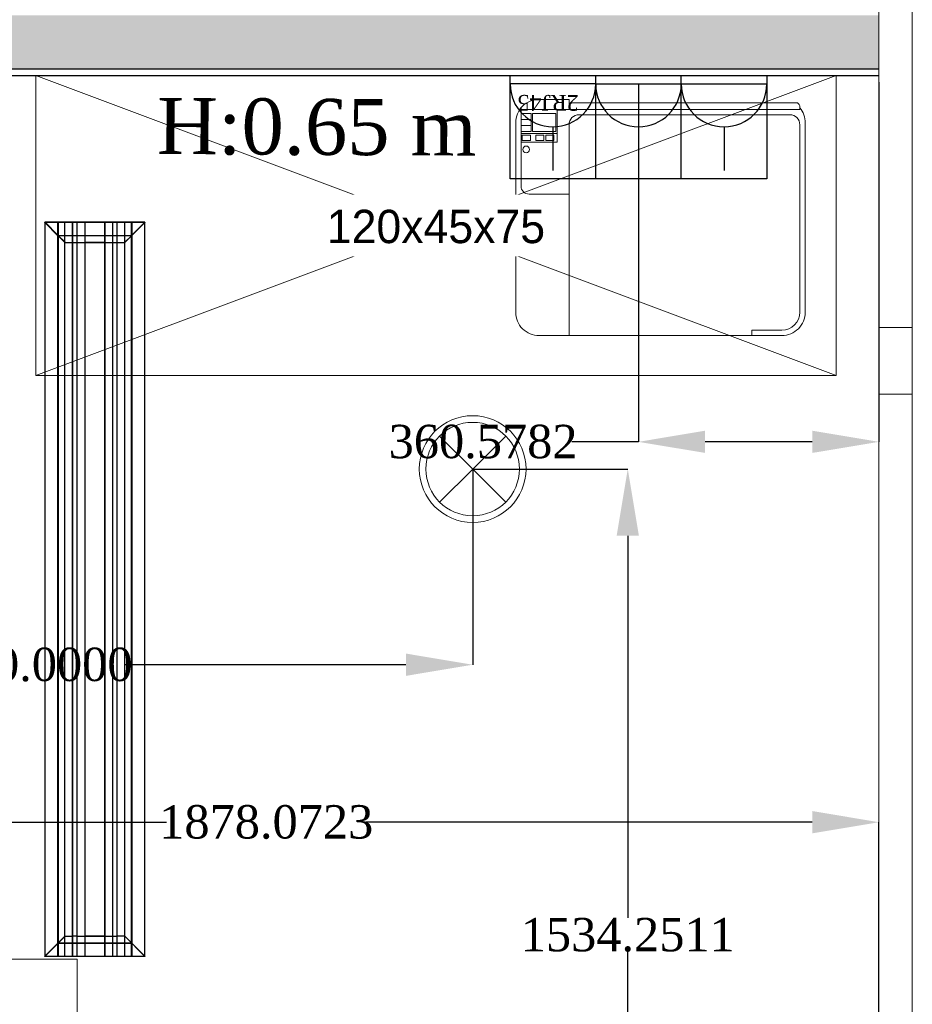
# Model space of a CAD drawing. Header units: millimetres. Extents: x 0 to 88385, y 0 to 41127.
# Tile 218 of 244: x 85646 to 86985, y 28220 to 29696. Entities that reach past the tile are written whole.
import ezdxf

# ---------------------------------------------------------------- set-up
doc = ezdxf.new("R2010")
doc.units = ezdxf.units.MM
doc.header["$MEASUREMENT"] = 0
doc.set_wipeout_variables(frame=1)
doc.linetypes.add('Wipeout_Contour', pattern=[1000, 0, -1000])
for name, color, linetype in [('- განათება', 7, 'Continuous'), ('- მექანიკური ნაწილი', 7, 'Continuous'), ('- საშტეფცელო როზეტები', 7, 'Continuous'), ('Edges', 7, 'Continuous'), ('New_Structural - Bearing', 7, 'Continuous'), ('Structural - Bearing', 7, 'Continuous')]:
    doc.layers.add(name, color=color, linetype=linetype)
for name, color, linetype, lineweight in [('Archicad Windows_Pen_No__1', 7, 'Continuous', 13), ('New_Annotation - Text_Pen_No__1', 7, 'Continuous', 13), ('New_Interior - Furniture _Pen_No__1', 7, 'Continuous', 13), ('New_Structural - Bearing_Pen_No__1', 7, 'Continuous', 13), ('Structural - Bearing_Pen_No__1', 7, 'Continuous', 13)]:
    doc.layers.add(name, color=color, linetype=linetype, lineweight=lineweight)
for name, color, linetype, lineweight, true_color in [('New_Interior - Lamp_Pen_No__77', 7, 'Continuous', 20, 0xffeb28), ('New_Structural - Bearing_Pen_No__5', 7, 'Continuous', 25, 0x40a5ff), ('New_Structural - Bearing_Pen_No__57', 7, 'Continuous', 25, 0xdcd214)]:
    doc.layers.add(name, color=color, linetype=linetype, lineweight=lineweight, true_color=true_color)
doc.styles.add('GENERATED_STYLE_2', font='txt')
doc.styles.get("Standard").update_dxf_attribs({"font": 'sylfaen.ttf'})
doc.dimstyles.get("Standard").update_dxf_attribs({"dimtxt": 0.18, "dimasz": 0.18, "dimexe": 0.18, "dimexo": 0.0625, "dimgap": 0.09, "dimtad": 0, "dimtih": 1, "dimtoh": 1, "dimdec": 4, "dimzin": 0, "dimdsep": 46, "dimtxsty": 'Standard', "dimcen": 0.09, "dimadec": 0, "dimazin": 0, "dimtfac": 1, "dimtdec": 4, "dimtofl": 0, "dimtmove": 0, "dimatfit": 3, "dimfxl": 1, "dimtolj": 1, "dimtzin": 0, "dimarcsym": 0})

# ---------------------------------------------------------------- blocks, each defined once
blk = doc.blocks.new('Slab_1', base_point=(2744.3, 12903.1))
at = {"layer": 'Structural - Bearing_Pen_No__1', "color": 7, "linetype": 'Continuous', "lineweight": 13, "flags": 128}
blk.add_lwpolyline([(2744.3, 12903.1), (2744.3, 39238), (-9233.8, 39238), (-16833.8, 39238), (-23183.8, 39238), (-23183.8, 32838), (-47183.8, 32838), (-47183.8, 12903.1)], close=True, dxfattribs=at)
blk = doc.blocks.new('Horizontal Multi-Sash Window_5')
at = {"layer": 'Archicad Windows_Pen_No__1', "color": 7, "linetype": 'Continuous', "lineweight": 13}
for p, q in [((-9017.5, 0), (9017.5, 0)), ((5460.5, 0), (7164, 0)), ((7164, -50), (7164, 0)), ((7164, 0), (7214, 0)), ((7214, 0), (7264, 0)), ((7264, 0), (7264, -50)), ((7264, 0), (8967.5, 0)), ((-9017.5, -50), (9017.5, -50)), ((7164, -50), (5460.5, -50)), ((7214, -50), (7164, -50)), ((7264, -50), (7214, -50)), ((8967.5, -50), (7264, -50))]:
    blk.add_line(p, q, dxfattribs=at)
blk = doc.blocks.new('Wall_6', base_point=(2744.3, 32838))
at = {"layer": 'Archicad Windows_Pen_No__1', "color": 7, "linetype": 'Continuous', "lineweight": 13, "zscale": 1000, "rotation": 89.99999999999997}
blk.add_blockref('Horizontal Multi-Sash Window_5', (2694.3, 21970.5), dxfattribs=at)
blk = doc.blocks.new('Wall_75', base_point=(-2414.8, 29612.2))
at = {"layer": 'New_Structural - Bearing_Pen_No__57', "linetype": 'Continuous', "lineweight": 25, "true_color": 0xdcd214}
blk.add_hatch(color=52, dxfattribs=at).paths.add_polyline_path([(-2314.8, 29622.2), (2694.3, 29622.2), (2694.3, 29702.2), (-2314.8, 29702.2)])
at = {"layer": 'New_Structural - Bearing_Pen_No__1', "color": 7, "linetype": 'Continuous', "lineweight": 13, "flags": 128}
for points in [[(2694.3, 29622.2), (2694.3, 29702.2)], [(2694.3, 29612.2), (2694.3, 29622.2)]]:
    blk.add_lwpolyline(points, dxfattribs=at)
at = {"layer": 'New_Structural - Bearing_Pen_No__5', "color": 161, "linetype": 'Continuous', "lineweight": 25, "true_color": 0x40a5ff}
blk.add_line((-2314.8, 29622.2), (2694.3, 29622.2), dxfattribs=at)
at = {"layer": 'New_Structural - Bearing_Pen_No__5', "color": 161, "linetype": 'Continuous', "lineweight": 25, "true_color": 0x40a5ff, "flags": 128}
blk.add_lwpolyline([(-2314.8, 29612.2), (2694.3, 29612.2)], dxfattribs=at)
blk = doc.blocks.new('Wardrobe 01')
at = {"layer": 'New_Interior - Furniture _Pen_No__1', "color": 7, "linetype": 'Continuous', "lineweight": 13}
for p, q in [((1200, 0), (0, 450)), ((0, 0), (1200, 450))]:
    blk.add_line(p, q, dxfattribs=at)
at = {"layer": 'New_Interior - Furniture _Pen_No__1', "color": 7, "linetype": 'Continuous', "lineweight": 13, "flags": 128}
blk.add_lwpolyline([(0, 0), (1200, 0), (1200, 450), (0, 450)], close=True, dxfattribs=at)
blk = doc.blocks.new('Office Workstation Solo 27_3')
at = {"layer": 'New_Interior - Furniture _Pen_No__1', "color": 7, "linetype": 'Continuous', "lineweight": 13}
for p, q in [((-800, -420), (-800, -400)), ((-800, -400), (-600, -400)), ((-733.3, -420), (-733.3, -400)), ((-666.7, -420), (-666.7, -400)), ((-600, -400), (-600, -420)), ((-900, -450), (-840, -420)), ((-560, -420), (-840, -420)), ((-600, -420), (-800, -420)), ((-500, -450), (-560, -420)), ((-900, -480), (-900, -450)), ((-900, -450), (-500, -450)), ((-500, -450), (-500, -480)), ((-500, -480), (-900, -480)), ((-800, -530), (-800, -480)), ((-800, -480), (-600, -480)), ((-600, -480), (-600, -530)), ((-600, -530), (-800, -530)), ((-837.1, -638.5), (-837.1, -619.1)), ((-837.1, -619.1), (-778.3, -619.1)), ((-817.5, -638.5), (-817.5, -619.1)), ((-797.9, -638.5), (-797.9, -619.1)), ((-778.3, -619.1), (-778.3, -638.5)), ((-768.5, -638.5), (-768.5, -619.1)), ((-768.5, -619.1), (-690.2, -619.1)), ((-749, -638.5), (-749, -619.1)), ((-729.4, -638.5), (-729.4, -619.1)), ((-709.8, -638.5), (-709.8, -619.1)), ((-690.2, -619.1), (-690.2, -638.5)), ((-680.4, -638.5), (-680.4, -619.1)), ((-680.4, -619.1), (-602.1, -619.1)), ((-660.8, -638.5), (-660.8, -619.1)), ((-641.2, -638.5), (-641.2, -619.1)), ((-621.7, -638.5), (-621.7, -619.1)), ((-602.1, -619.1), (-602.1, -638.5)), ((-592.3, -638.5), (-592.3, -619.1)), ((-592.3, -619.1), (-514, -619.1)), ((-572.7, -638.5), (-572.7, -619.1)), ((-553.1, -638.5), (-553.1, -619.1)), ((-533.5, -638.5), (-533.5, -619.1)), ((-514, -619.1), (-514, -638.5)), ((-494.4, -638.5), (-494.4, -619.1)), ((-494.4, -619.1), (-474.8, -619.1)), ((-474.8, -619.1), (-474.8, -638.5)), ((-925.2, -745.2), (-925.2, -648.2)), ((-925.2, -648.2), (-846.9, -648.2)), ((-905.6, -745.2), (-905.6, -648.2)), ((-886, -745.2), (-886, -648.2)), ((-866.5, -725.8), (-866.5, -648.2)), ((-846.9, -648.2), (-846.9, -745.2)), ((-778.3, -638.5), (-837.1, -638.5)), ((-837.1, -687), (-837.1, -648.2)), ((-837.1, -648.2), (-778.3, -648.2)), ((-817.5, -687), (-817.5, -648.2)), ((-797.9, -687), (-797.9, -648.2)), ((-778.3, -648.2), (-778.3, -687)), ((-690.2, -638.5), (-768.5, -638.5)), ((-768.5, -745.2), (-768.5, -648.2)), ((-768.5, -648.2), (-474.8, -648.2)), ((-729.4, -667.6), (-729.4, -648.2)), ((-709.8, -667.6), (-709.8, -648.2)), ((-690.2, -667.6), (-690.2, -648.2)), ((-602.1, -638.5), (-680.4, -638.5)), ((-670.6, -667.6), (-670.6, -648.2)), ((-651, -667.6), (-651, -648.2)), ((-631.5, -667.6), (-631.5, -648.2)), ((-611.9, -667.6), (-611.9, -648.2)), ((-514, -638.5), (-592.3, -638.5)), ((-592.3, -667.6), (-592.3, -648.2)), ((-572.7, -667.6), (-572.7, -648.2)), ((-553.1, -667.6), (-553.1, -648.2)), ((-533.5, -667.6), (-533.5, -648.2)), ((-514, -667.6), (-514, -648.2)), ((-474.8, -638.5), (-494.4, -638.5)), ((-494.4, -667.6), (-494.4, -648.2)), ((-474.8, -648.2), (-474.8, -745.2)), ((-846.9, -667.6), (-925.2, -667.6)), ((-778.3, -667.6), (-837.1, -667.6)), ((-700, -677.3), (-790.4, -680.3)), ((-474.8, -667.6), (-768.5, -667.6)), ((-739.2, -687), (-739.2, -667.6)), ((-719.6, -687), (-719.6, -667.6)), ((-700, -687), (-700, -667.6)), ((-700, -677.3), (-609.6, -680.3)), ((-680.4, -687), (-680.4, -667.6)), ((-660.8, -687), (-660.8, -667.6)), ((-641.2, -687), (-641.2, -667.6)), ((-621.7, -687), (-621.7, -667.6)), ((-602.1, -687), (-602.1, -667.6)), ((-582.5, -687), (-582.5, -667.6)), ((-562.9, -687), (-562.9, -667.6)), ((-543.3, -687), (-543.3, -667.6)), ((-523.8, -687), (-523.8, -667.6)), ((-504.2, -687), (-504.2, -667.6)), ((-869.2, -688.9), (-921.1, -701.6)), ((-846.9, -687), (-905.6, -687)), ((-791.6, -680.4), (-869.2, -688.9)), ((-778.3, -687), (-837.1, -687)), ((-790.4, -680.3), (-791.6, -680.4)), ((-474.8, -687), (-744.1, -687)), ((-744.1, -706.4), (-744.1, -687)), ((-724.5, -706.4), (-724.5, -687)), ((-704.9, -706.4), (-704.9, -687)), ((-685.3, -706.4), (-685.3, -687)), ((-665.7, -706.4), (-665.7, -687)), ((-646.1, -706.4), (-646.1, -687)), ((-626.6, -706.4), (-626.6, -687)), ((-609.6, -680.3), (-608.4, -680.4)), ((-608.4, -680.4), (-530.8, -688.9)), ((-607, -706.4), (-607, -687)), ((-587.4, -706.4), (-587.4, -687)), ((-567.8, -706.4), (-567.8, -687)), ((-548.2, -706.4), (-548.2, -687)), ((-530.8, -688.9), (-478.9, -701.6)), ((-528.6, -706.4), (-528.6, -687)), ((-509.1, -706.4), (-509.1, -687)), ((-923.5, -702.6), (-953.7, -727.7)), ((-846.9, -706.4), (-925.2, -706.4)), ((-921.1, -701.6), (-923.5, -702.6)), ((-817.5, -725.8), (-817.5, -706.4)), ((-817.5, -706.4), (-797.9, -706.4)), ((-797.9, -706.4), (-797.9, -725.8)), ((-474.8, -706.4), (-768.5, -706.4)), ((-714.7, -725.8), (-714.7, -706.4)), ((-695.1, -725.8), (-695.1, -706.4)), ((-675.5, -725.8), (-675.5, -706.4)), ((-655.9, -725.8), (-655.9, -706.4)), ((-636.4, -725.8), (-636.4, -706.4)), ((-616.8, -725.8), (-616.8, -706.4)), ((-597.2, -725.8), (-597.2, -706.4)), ((-577.6, -725.8), (-577.6, -706.4)), ((-558, -725.8), (-558, -706.4)), ((-538.4, -725.8), (-538.4, -706.4)), ((-518.9, -725.8), (-518.9, -706.4)), ((-499.3, -725.8), (-499.3, -706.4)), ((-478.9, -701.6), (-476.5, -702.6)), ((-476.5, -702.6), (-446.3, -727.7)), ((-953.7, -727.7), (-958.9, -737.9)), ((-846.9, -725.8), (-905.6, -725.8)), ((-837.1, -745.2), (-837.1, -725.8)), ((-837.1, -725.8), (-817.5, -725.8)), ((-817.5, -745.2), (-817.5, -725.8)), ((-797.9, -725.8), (-817.5, -725.8)), ((-797.9, -725.8), (-778.3, -725.8)), ((-797.9, -745.2), (-797.9, -725.8)), ((-778.3, -725.8), (-778.3, -745.2)), ((-474.8, -725.8), (-768.5, -725.8)), ((-734.3, -745.2), (-734.3, -725.8)), ((-709.8, -745.2), (-709.8, -725.8)), ((-685.3, -745.2), (-685.3, -725.8)), ((-660.8, -745.2), (-660.8, -725.8)), ((-553.1, -745.2), (-553.1, -725.8)), ((-531.1, -745.2), (-531.1, -725.8)), ((-509.1, -745.2), (-509.1, -725.8)), ((-446.3, -727.7), (-441.1, -737.9)), ((-958.9, -737.9), (-958.9, -774.7)), ((-846.9, -745.2), (-925.2, -745.2)), ((-778.3, -745.2), (-837.1, -745.2)), ((-474.8, -745.2), (-768.5, -745.2)), ((-441.1, -737.9), (-441.1, -774.7)), ((-958.9, -774.7), (-958.9, -817.5)), ((-441.1, -774.7), (-441.1, -817.5)), ((-958.9, -817.5), (-958.9, -1065.6)), ((-441.1, -817.5), (-441.1, -1065.6)), ((-958.9, -1065.6), (-1007.8, -1084.2)), ((-958.9, -1106.3), (-958.9, -1065.6)), ((-441.1, -1106.3), (-441.1, -1065.6)), ((-441.1, -1065.6), (-392.2, -1084.2)), ((-1007.8, -1084.2), (-1047.8, -1097.8)), ((-1013.6, -1087.6), (-1017.7, -1093.1)), ((-1007.8, -1084.2), (-1013.6, -1087.6)), ((-392.2, -1084.2), (-386.4, -1087.6)), ((-392.2, -1084.2), (-352.2, -1097.8)), ((-386.4, -1087.6), (-382.3, -1093.1)), ((-1047.8, -1097.8), (-1050, -1102.2)), ((-1050, -1102.2), (-1041.6, -1129.2)), ((-1017.7, -1093.1), (-1019.6, -1099.7)), ((-1019.6, -1099.7), (-1018.8, -1106.6)), ((-1018.8, -1106.6), (-1015.5, -1112.6)), ((-997.3, -1118), (-958.7, -1106.5)), ((-958.9, -1106.3), (-958.7, -1106.5)), ((-958.7, -1106.5), (-939.2, -1139.6)), ((-441.3, -1106.5), (-460.8, -1139.6)), ((-441.1, -1106.3), (-441.3, -1106.5)), ((-402.7, -1118), (-441.3, -1106.5)), ((-381.2, -1106.6), (-384.5, -1112.6)), ((-382.3, -1093.1), (-380.4, -1099.7)), ((-380.4, -1099.7), (-381.2, -1106.6)), ((-350, -1102.2), (-358.4, -1129.2)), ((-352.2, -1097.8), (-350, -1102.2)), ((-1037.3, -1131.5), (-997.3, -1118)), ((-1015.5, -1112.6), (-1010.3, -1116.9)), ((-1010.3, -1116.9), (-1003.9, -1118.8)), ((-1003.9, -1118.8), (-997.3, -1118)), ((-396.1, -1118.8), (-402.7, -1118)), ((-362.7, -1131.5), (-402.7, -1118)), ((-389.7, -1116.9), (-396.1, -1118.8)), ((-384.5, -1112.6), (-389.7, -1116.9)), ((-1041.6, -1129.2), (-1037.3, -1131.5)), ((-358.4, -1129.2), (-362.7, -1131.5)), ((-939.2, -1139.6), (-883, -1167.8)), ((-460.8, -1139.6), (-517, -1167.8)), ((-942.4, -1179.4), (-950, -1193.1)), ((-922.9, -1175.7), (-942.4, -1179.4)), ((-890.3, -1178.8), (-922.9, -1175.7)), ((-839.1, -1185.7), (-890.3, -1178.8)), ((-883, -1167.8), (-799.1, -1186.6)), ((-517, -1167.8), (-600.9, -1186.6)), ((-560.9, -1185.7), (-509.7, -1178.8)), ((-509.7, -1178.8), (-477.1, -1175.7)), ((-477.1, -1175.7), (-457.6, -1179.4)), ((-457.6, -1179.4), (-450, -1193.1)), ((-950, -1193.1), (-946.2, -1235.9)), ((-781.6, -1191.3), (-839.1, -1185.7)), ((-799.1, -1186.6), (-756.8, -1189.4)), ((-700, -1194), (-781.6, -1191.3)), ((-756.8, -1189.4), (-700, -1193.2)), ((-756.8, -1189.4), (-756.8, -1235.4)), ((-643.2, -1189.4), (-700, -1193.2)), ((-700, -1194), (-618.4, -1191.3)), ((-600.9, -1186.6), (-643.2, -1189.4)), ((-643.2, -1189.4), (-643.2, -1235.4)), ((-618.4, -1191.3), (-560.9, -1185.7)), ((-450, -1193.1), (-453.8, -1235.9)), ((-942.8, -1223.4), (-947, -1220.2)), ((-935.7, -1229.5), (-942.8, -1223.4)), ((-464.3, -1229.5), (-457.2, -1223.4)), ((-457.2, -1223.4), (-453, -1220.2)), ((-946.2, -1235.9), (-934.3, -1251.5)), ((-925.5, -1236.8), (-935.7, -1229.5)), ((-912.3, -1248.7), (-925.5, -1236.8)), ((-756.8, -1235.4), (-756.8, -1270.9)), ((-643.2, -1235.4), (-643.2, -1270.9)), ((-487.7, -1248.7), (-474.5, -1236.8)), ((-474.5, -1236.8), (-464.3, -1229.5)), ((-453.8, -1235.9), (-465.7, -1251.5)), ((-934.3, -1251.5), (-899.3, -1275.3)), ((-897.4, -1257.8), (-912.3, -1248.7)), ((-502.6, -1257.8), (-487.7, -1248.7)), ((-465.7, -1251.5), (-500.7, -1275.3)), ((-874.4, -1265.3), (-897.4, -1257.8)), ((-845.1, -1271.1), (-874.4, -1265.3)), ((-554.9, -1271.1), (-525.6, -1265.3)), ((-525.6, -1265.3), (-502.6, -1257.8)), ((-899.3, -1275.3), (-876.8, -1283.9)), ((-811.3, -1275.5), (-845.1, -1271.1)), ((-774.6, -1278.5), (-811.3, -1275.5)), ((-736.9, -1280.3), (-774.6, -1278.5)), ((-756.8, -1270.9), (-719.1, -1270.9)), ((-700, -1280.8), (-736.9, -1280.3)), ((-719.1, -1270.9), (-700, -1270.9)), ((-719.1, -1270.9), (-717, -1330)), ((-680.9, -1270.9), (-700, -1270.9)), ((-700, -1280.8), (-663.1, -1280.3)), ((-680.9, -1270.9), (-683, -1330)), ((-643.2, -1270.9), (-680.9, -1270.9)), ((-663.1, -1280.3), (-625.4, -1278.5)), ((-625.4, -1278.5), (-588.7, -1275.5)), ((-588.7, -1275.5), (-554.9, -1271.1)), ((-500.7, -1275.3), (-523.2, -1283.9)), ((-876.8, -1283.9), (-847.6, -1289.6)), ((-847.6, -1289.6), (-764.9, -1297.9)), ((-764.9, -1297.9), (-700, -1300.5)), ((-635.1, -1297.9), (-700, -1300.5)), ((-552.4, -1289.6), (-635.1, -1297.9)), ((-523.2, -1283.9), (-552.4, -1289.6)), ((-717, -1330), (-715.7, -1336.8)), ((-717, -1330), (-717, -1373.8)), ((-715.7, -1336.8), (-712.1, -1342.6)), ((-712.1, -1342.6), (-706.5, -1346.4)), ((-687.9, -1342.6), (-693.5, -1346.4)), ((-684.3, -1336.8), (-687.9, -1342.6)), ((-683, -1330), (-684.3, -1336.8)), ((-683, -1330), (-683, -1373.8)), ((-706.5, -1346.4), (-700, -1347.8)), ((-693.5, -1346.4), (-700, -1347.8)), ((-717, -1373.8), (-713.6, -1377.3)), ((-713.6, -1377.3), (-700, -1377.3)), ((-686.4, -1377.3), (-700, -1377.3)), ((-683, -1373.8), (-686.4, -1377.3))]:
    blk.add_line(p, q, dxfattribs=at)
at = {"layer": 'New_Interior - Furniture _Pen_No__1', "color": 7, "linetype": 'Continuous', "lineweight": 13, "flags": 128}
for points in [[(0, 0), (-1400, 0), (-1400, -800), (0, -800)], [(-1400, 0), (-1400, -30), (0, -30), (0, 0)], [(-465, -580), (-465, -750), (-935, -750), (-935, -580)]]:
    blk.add_lwpolyline(points, close=True, dxfattribs=at)
blk = doc.blocks.new('Copier Desktop')
at = {"layer": 'New_Interior - Furniture _Pen_No__1', "color": 7, "linetype": 'Continuous', "lineweight": 13}
for p, q in [((80, 354), (80, 38)), ((354, 346), (354, 354)), ((399, 346), (354, 346)), ((426, 38), (426, 319)), ((20, 142), (80, 142)), ((8, 12.7), (8, 130)), ((8, 64), (62, 64)), ((22, 61.5), (9.5, 61.5)), ((9.5, 61.5), (9.5, 53.5)), ((22, 53.5), (22, 61.5)), ((42, 61.5), (30, 61.5)), ((30, 61.5), (30, 53.5)), ((42, 53.5), (42, 61.5)), ((57, 61.5), (45, 61.5)), ((45, 61.5), (45, 53.5)), ((57, 53.5), (57, 61.5)), ((62, 15), (62, 64)), ((8, 51), (62, 51)), ((23, 48), (8, 48)), ((8, 48), (8, 21)), ((9.5, 53.5), (22, 53.5)), ((23, 21), (23, 48)), ((60, 48), (25, 48)), ((25, 48), (25, 21)), ((30, 53.5), (42, 53.5)), ((45, 53.5), (57, 53.5)), ((60, 21), (60, 48)), ((8, 39), (23, 39)), ((8, 30), (23, 30)), ((8, 21), (23, 21)), ((8, 15), (80, 15)), ((25, 21), (60, 21)), ((95, 23), (411, 23))]:
    blk.add_line(p, q, dxfattribs=at)
at = {"layer": 'New_Interior - Furniture _Pen_No__1', "color": 7, "linetype": 'Continuous', "lineweight": 13, "flags": 128}
for points in [[(35, 0), (80, 0), (80, 15), (426, 15), (426, 12.7, 0.174158), (434, 35), (434, 319, 0.414214), (399, 354), (35, 354, 0.414214), (0, 319), (0, 35, 0.414214)], [(80, 15), (80, 11, 0.414214), (86, 5), (420, 5, 0.414214), (426, 11), (426, 15)]]:
    blk.add_lwpolyline(points, format="xyb", close=True, dxfattribs=at)
at = {"layer": 'New_Interior - Furniture _Pen_No__1', "color": 7, "linetype": 'Continuous', "lineweight": 13}
blk.add_circle((15.8, 75), 5, dxfattribs=at)
for centre, radius, start, end in [((399, 319), 27, 0, 90), ((20, 130), 12, 90, 180), ((95, 38), 15, 180, 270), ((411, 38), 15, 270, 0)]:
    blk.add_arc(centre, radius, start, end, dxfattribs=at)
blk = doc.blocks.new('2 cali internetis rozeti')
at = {"layer": '- საშტეფცელო როზეტები', "color": 5}
for p, q in [((-9463.5, -8848.5), (-9463.5, -8783.2)), ((-9527.6, -8912.7), (-9399.3, -8912.7))]:
    blk.add_line(p, q, dxfattribs=at)
blk.add_arc((-9463.5, -8912.7), 64.1, 0, 180, dxfattribs=at)
at = {"layer": '- საშტეფცელო როზეტები', "color": 1, "insert": (-9502, -8872.5), "char_height": 23.657, "attachment_point": 1}
blk.add_mtext_dynamic_manual_height_columns('{\\fSylfaen|b0|i0|c0|p18;2RJ45}', width=4.298, gutter_width=0.0538, heights=[0], dxfattribs=at)
blk = doc.blocks.new('3-იანი ჩარჩო')
at = {"layer": '- საშტეფცელო როზეტები', "color": 5}
for points in [[(8472, 3410.2), (8472, 3565.2), (8600.2, 3565.2)], [(8600.2, 3565.2), (8728.5, 3565.2)], [(8600.2, 3565.2), (8600.2, 3410.2)], [(8728.5, 3565.2), (8856.8, 3565.2), (8856.8, 3410.2), (8728.5, 3410.2)], [(8728.5, 3565.2), (8728.5, 3410.2)], [(8600.2, 3410.2), (8472, 3410.2)], [(8728.5, 3410.2), (8600.2, 3410.2)]]:
    blk.add_lwpolyline(points, dxfattribs=at)
blk = doc.blocks.new('- საშტეფცელო როზეტი IP22')
at = {"layer": '- საშტეფცელო როზეტები', "color": 5}
for p, q in [((8536.7, 3822.7), (8536.7, 3888.1)), ((8472.6, 3758.6), (8600.9, 3758.6))]:
    blk.add_line(p, q, dxfattribs=at)
blk.add_arc((8536.7, 3758.6), 64.1, 0, 180, dxfattribs=at)
blk = doc.blocks.new('lineardiffplan')
at = {"layer": 'Edges'}
for p, q in [((392.8, 274.9), (392.8, 274.6)), ((393.1, 274.9), (392.8, 274.9)), ((422.8, 244.9), (392.8, 274.9)), ((392.8, 274.6), (392.9, 274.5)), ((392.9, 125.2), (392.9, 274.5)), ((412.4, 255), (392.9, 274.5)), ((393.1, 274.9), (393.2, 274.8)), ((393.2, 274.8), (412.7, 255.3)), ((1462.8, 244.9), (1492.8, 274.9)), ((1472.9, 255.3), (1492.4, 274.8)), ((1473.2, 254.9), (1492.8, 274.5)), ((1492.4, 274.8), (1492.5, 274.9)), ((1492.8, 274.9), (1492.5, 274.9)), ((1492.8, 274.5), (1492.8, 274.9)), ((1492.8, 274.5), (1492.8, 274.5)), ((1492.8, 125.4), (1492.8, 274.5)), ((1492.8, 255.3), (392.9, 255.3)), ((392.9, 254.9), (1492.8, 254.9)), ((412.4, 144.7), (412.4, 255)), ((412.8, 254.6), (412.4, 255)), ((412.7, 255.3), (413.1, 254.9)), ((412.8, 145.1), (412.8, 254.6)), ((412.8, 254.6), (422.8, 244.6)), ((413.1, 254.9), (423.1, 244.9)), ((1472.5, 254.9), (1462.5, 244.9)), ((1462.9, 244.6), (1472.8, 254.5)), ((1472.9, 255.3), (1472.5, 254.9)), ((1472.8, 254.5), (1473.2, 254.9)), ((1472.8, 254.5), (1472.8, 145.3)), ((1473.2, 144.9), (1473.2, 254.9)), ((392.9, 244.9), (1492.8, 244.9)), ((422.8, 244.6), (422.8, 244.9)), ((422.8, 244.9), (423.1, 244.9)), ((422.8, 244.6), (422.8, 244.6)), ((422.8, 244.6), (422.8, 233.2)), ((423.1, 244.9), (423.1, 244.9)), ((1462.5, 244.9), (1462.5, 244.9)), ((1462.5, 244.9), (1462.8, 244.9)), ((1462.8, 244.9), (1462.9, 244.6)), ((1462.8, 244.5), (1462.9, 244.6)), ((1462.8, 233.2), (1462.8, 244.5)), ((392.9, 233.2), (1492.8, 233.2)), ((392.9, 233), (1492.8, 233)), ((392.9, 226.8), (1492.8, 226.8)), ((392.9, 226.5), (1492.8, 226.5)), ((422.8, 233), (422.8, 233.2)), ((422.8, 226.8), (422.8, 233)), ((422.8, 226.5), (422.8, 226.8)), ((422.8, 214.9), (422.8, 226.5)), ((1462.8, 233), (1462.8, 233.2)), ((1462.8, 226.8), (1462.8, 233)), ((1462.8, 226.5), (1462.8, 226.8)), ((1462.8, 214.9), (1462.8, 226.5)), ((392.9, 214.9), (1492.8, 214.9)), ((1492.8, 214.8), (392.9, 214.8)), ((422.4, 214.9), (422.3, 214.9)), ((422.8, 214.9), (422.4, 214.9)), ((422.8, 184.9), (422.8, 214.9)), ((423.2, 214.9), (422.8, 214.9)), ((423.2, 214.8), (422.8, 214.9)), ((423.2, 214.8), (423.2, 214.9)), ((423.2, 214.8), (423.2, 184.9)), ((1462.8, 214.9), (1462.4, 214.9)), ((1462.4, 214.9), (1462.4, 214.8)), ((1462.8, 214.9), (1462.4, 214.8)), ((1462.4, 184.9), (1462.4, 214.8)), ((1462.8, 214.9), (1462.8, 184.9)), ((1462.8, 214.9), (1463.2, 214.9)), ((1463.2, 214.9), (1463.3, 214.9)), ((1492.8, 184.9), (392.9, 184.9)), ((422.4, 184.9), (422.3, 184.9)), ((422.8, 184.9), (422.4, 184.9)), ((422.8, 184.9), (423.2, 184.9)), ((422.8, 173.2), (422.8, 184.9)), ((1462.4, 184.9), (1462.8, 184.9)), ((1462.8, 173.2), (1462.8, 184.9)), ((1463.2, 184.9), (1462.8, 184.9)), ((1463.2, 184.9), (1463.3, 184.9)), ((392.9, 173.2), (1492.8, 173.2)), ((392.9, 173), (1492.8, 173)), ((392.9, 166.8), (1492.8, 166.8)), ((392.9, 166.5), (1492.8, 166.5)), ((422.8, 173), (422.8, 173.2)), ((422.8, 173), (422.8, 166.8)), ((422.8, 166.5), (422.8, 166.8)), ((422.8, 155.1), (422.8, 166.5)), ((1462.8, 173), (1462.8, 173.2)), ((1462.8, 166.8), (1462.8, 173)), ((1462.8, 166.5), (1462.8, 166.8)), ((1462.8, 155.3), (1462.8, 166.5)), ((392.8, 124.9), (422.8, 154.9)), ((392.9, 154.9), (1492.8, 154.9)), ((412.8, 145.1), (422.8, 155.1)), ((423.1, 154.8), (413.1, 144.9)), ((422.8, 154.9), (422.8, 155.1)), ((422.8, 155.1), (422.8, 155.1)), ((423.1, 154.8), (422.8, 154.9)), ((423.1, 154.8), (423.1, 154.9)), ((1462.5, 154.8), (1462.4, 154.9)), ((1462.8, 154.9), (1462.5, 154.8)), ((1462.5, 154.8), (1472.4, 144.9)), ((1462.9, 155.2), (1462.8, 155.3)), ((1462.9, 155.2), (1462.8, 154.9)), ((1462.8, 154.9), (1492.8, 124.9)), ((1472.8, 145.3), (1462.9, 155.2)), ((1492.8, 144.9), (392.9, 144.9)), ((392.9, 125.2), (412.4, 144.7)), ((392.9, 144.5), (1492.8, 144.5)), ((412.7, 144.5), (393.2, 124.9)), ((412.8, 145.1), (412.4, 144.7)), ((412.7, 144.5), (413.1, 144.9)), ((1472.4, 144.9), (1472.8, 144.5)), ((1473.2, 144.9), (1472.8, 145.3)), ((1472.8, 144.5), (1492.4, 124.9)), ((1473.2, 144.9), (1492.8, 125.4)), ((392.9, 125.2), (392.8, 125.1)), ((392.8, 125.1), (392.8, 124.9)), ((392.8, 124.9), (393.1, 124.9)), ((393.2, 124.9), (393.1, 124.9)), ((1492.4, 124.9), (1492.8, 124.9)), ((1492.4, 124.9), (1492.4, 124.9)), ((1492.8, 125.3), (1492.8, 125.4)), ((1492.8, 124.9), (1492.8, 125.3))]:
    blk.add_line(p, q, dxfattribs=at)
blk.add_lwpolyline([(393.2, 274.8), (1492.8, 274.8), (1492.8, 124.9), (393.2, 124.9)], close=True, dxfattribs=at)
blk = doc.blocks.new('Recessed Spot')
at = {"layer": 'New_Interior - Lamp_Pen_No__77', "color": 2, "linetype": 'Continuous', "lineweight": 20, "true_color": 0xffeb28}
for q in [(-49.5, 49.5), (49.5, 49.5), (-49.5, -49.5), (49.5, -49.5)]:
    blk.add_line((0, 0), q, dxfattribs=at)
at = {"layer": 'New_Interior - Lamp_Pen_No__77', "color": 2, "linetype": 'Continuous', "lineweight": 20, "true_color": 0xffeb28, "flags": 128}
blk.add_lwpolyline([(80, 0, 1), (-80, 0, 1)], format="xyb", close=True, dxfattribs=at)
at = {"layer": 'New_Interior - Lamp_Pen_No__77', "color": 2, "linetype": 'Continuous', "lineweight": 20, "true_color": 0xffeb28}
blk.add_circle((0, 0), 70, dxfattribs=at)
blk = doc.blocks.new('*D577')
at = {"layer": '- საშტეფცელო როზეტები', "color": 0, "lineweight": -2, "transparency": 16777216}
for p, q in [((86934.6, 29602.2), (86934.6, 29062.9)), ((86574, 29599.2), (86574, 29062.9)), ((86574, 29063), (86474, 29063)), ((86834.6, 29063), (86674, 29063))]:
    blk.add_line(p, q, dxfattribs=at)
at = {"layer": '- საშტეფცელო როზეტები', "color": 0, "transparency": 16777216}
for points in [[(86674, 29079.7), (86674, 29046.4), (86574, 29063)], [(86834.6, 29079.7), (86834.6, 29046.4), (86934.6, 29063)]]:
    blk.add_solid(points, dxfattribs=at)
at = {"layer": 'Defpoints', "color": 0, "transparency": 16777216}
for p in [(86934.6, 29602.2), (86574, 29599.3), (86934.6, 29063)]:
    blk.add_point(p, dxfattribs=at)
at = {"layer": '- საშტეფცელო როზეტები', "color": 0, "transparency": 16777216, "insert": (86341.1, 29063), "char_height": 50, "attachment_point": 5}
blk.add_mtext('\\A1;{\\fSylfaen|b0|i0|c0|p18;360.5782}', dxfattribs=at)
blk = doc.blocks.new('*D1065')
at = {"layer": '- განათება', "color": 0, "lineweight": -2, "transparency": 16777216}
for p, q in [((86325.5, 29022.2), (86558.2, 29022.2)), ((86558, 28922.2), (86558, 28349.6)), ((86558, 27588), (86558, 28298.4)), ((86325.5, 27488), (86558.2, 27488))]:
    blk.add_line(p, q, dxfattribs=at)
at = {"layer": '- განათება', "color": 0, "transparency": 16777216}
for points in [[(86541.3, 28922.2), (86574.7, 28922.2), (86558, 29022.2)], [(86541.3, 27588), (86574.7, 27588), (86558, 27488)]]:
    blk.add_solid(points, dxfattribs=at)
at = {"layer": 'Defpoints', "color": 0, "transparency": 16777216}
for p in [(86325.5, 29022.2), (86325.5, 27488), (86558, 27488)]:
    blk.add_point(p, dxfattribs=at)
at = {"layer": '- განათება', "color": 0, "transparency": 16777216, "insert": (86558, 28324), "char_height": 50, "attachment_point": 5}
blk.add_mtext('\\A1;{\\fSylfaen|b0|i0|c0|p18;1534.2511}', dxfattribs=at)
blk = doc.blocks.new('*D1070')
at = {"layer": '- განათება', "color": 0, "lineweight": -2, "transparency": 16777216}
for p, q in [((85025.5, 29022.2), (85025.5, 28728.8)), ((86325.5, 29022.2), (86325.5, 28728.8)), ((85125.5, 28729), (85505.5, 28729)), ((86225.5, 28729), (85804.7, 28729))]:
    blk.add_line(p, q, dxfattribs=at)
at = {"layer": '- განათება', "color": 0, "transparency": 16777216}
for points in [[(85125.5, 28745.7), (85125.5, 28712.3), (85025.5, 28729)], [(86225.5, 28745.7), (86225.5, 28712.3), (86325.5, 28729)]]:
    blk.add_solid(points, dxfattribs=at)
at = {"layer": 'Defpoints', "color": 0, "transparency": 16777216}
for p in [(85025.5, 29022.2), (86325.5, 29022.2), (85025.5, 28729)]:
    blk.add_point(p, dxfattribs=at)
at = {"layer": '- განათება', "color": 0, "transparency": 16777216, "insert": (85655.1, 28729), "char_height": 50, "attachment_point": 5}
blk.add_mtext('\\A1;{\\fSylfaen|b0|i0|c0|p18;1300.0000}', dxfattribs=at)
blk = doc.blocks.new('*D1372')
at = {"layer": '- საშტეფცელო როზეტები', "color": 0, "lineweight": -2, "transparency": 16777216}
for p, q in [((85056.5, 26888), (85056.5, 28493.2)), ((85156.5, 28493), (85866.6, 28493)), ((86834.6, 28493), (86165.4, 28493)), ((86934.6, 26878), (86934.6, 28493.2))]:
    blk.add_line(p, q, dxfattribs=at)
at = {"layer": '- საშტეფცელო როზეტები', "color": 0, "transparency": 16777216}
for points in [[(85156.5, 28509.7), (85156.5, 28476.3), (85056.5, 28493)], [(86834.6, 28509.7), (86834.6, 28476.3), (86934.6, 28493)]]:
    blk.add_solid(points, dxfattribs=at)
at = {"layer": 'Defpoints', "color": 0, "transparency": 16777216}
for p in [(86934.6, 28493), (85056.5, 26888), (86934.6, 26878)]:
    blk.add_point(p, dxfattribs=at)
at = {"layer": '- საშტეფცელო როზეტები', "color": 0, "transparency": 16777216, "insert": (86016, 28493), "char_height": 50, "attachment_point": 5}
blk.add_mtext('\\A1;{\\fSylfaen|b0|i0|c0|p18;1878.0723}', dxfattribs=at)

msp = doc.modelspace()

# ---------------------------------------------------------------- block references
at = {"layer": '- განათება', "color": 2, "linetype": 'Continuous', "lineweight": 20, "true_color": 0xffeb28, "zscale": 1000}
msp.add_blockref('Recessed Spot', (86325.48505, 29022.2321), dxfattribs=at)
at = {"layer": '- მექანიკური ნაწილი', "xscale": -1, "rotation": 270}
msp.add_blockref('lineardiffplan', (85559.29063, 27899.18114), dxfattribs=at)
at = {"layer": '- საშტეფცელო როზეტები', "color": 5, "rotation": 180}
msp.add_blockref('3-იანი ჩარჩო', (95238.37136, 33022.43565), dxfattribs=at)
at = {"layer": '- საშტეფცელო როზეტები', "rotation": 180}
for name, p in [('2 cali internetis rozeti', (76982.27057, 20686.59624)), ('- საშტეფცელო როზეტი IP22', (95110.7416, 33357.81793)), ('- საშტეფცელო როზეტი IP22', (95239.00855, 33357.81793))]:
    msp.add_blockref(name, p, dxfattribs=at)
at = {"layer": 'New_Interior - Furniture _Pen_No__1', "color": 7, "linetype": 'Continuous', "lineweight": 13, "xscale": -1, "zscale": 1000}
msp.add_blockref('Wardrobe 01', (86870.42131, 29162.2321), dxfattribs=at)
for name, p, rotation in [('Copier Desktop', (86389.95096, 29576.26469), 180), ('Office Workstation Solo 27_3', (84932.62718, 26887.98097), 90)]:
    msp.add_blockref(name, p, dxfattribs=dict(at, rotation=rotation))
at = {"layer": 'New_Structural - Bearing', "color": 7, "lineweight": 35}
msp.add_blockref('Wall_75', (81825.48505, 29612.2321), dxfattribs=at)
at = {"layer": 'Structural - Bearing', "color": 7, "linetype": 'Continuous', "lineweight": 13}
msp.add_blockref('Slab_1', (86984.57817, 12903.05519), dxfattribs=at)
at = {"layer": 'Structural - Bearing', "color": 7, "lineweight": 35}
msp.add_blockref('Wall_6', (86984.57817, 32837.98097), dxfattribs=at)

# ---------------------------------------------------------------- texts
at = {"layer": '- საშტეფცელო როზეტები', "color": 5, "insert": (86331.50362, 29575.88108), "char_height": 83.964469, "attachment_point": 3, "rotation": 359.68932566}
msp.add_mtext_dynamic_manual_height_columns('H:0.65 m', width=710.9466492, gutter_width=1.70068, heights=[0], dxfattribs=at)

# ---------------------------------------------------------------- dimensions: what is measured, and where the dimension line sits
at = {"layer": '- განათება', "color": 1}
for base, p2, angle, picture, middle in [((85025.48505, 28729), (85025.48505, 29022.2321), 180, '*D1070', (85655.11503, 28729)), ((86558, 27487.98097), (86325.48505, 27487.98097), 270, '*D1065', (86558, 28324))]:
    dim = msp.add_linear_dim(base=base, p1=(86325.48505, 29022.2321), p2=p2, angle=angle, text='{\\fSylfaen|b0|i0|c0|p18;<>}', dimstyle='Standard', override={"dimtxt": 50, "dimasz": 100}, dxfattribs=at)
    dim.commit()
    dim.dimension.update_dxf_attribs({"geometry": picture, "text_midpoint": middle, "dimtype": 160})
at = {"layer": '- საშტეფცელო როზეტები', "color": 1}
dim = msp.add_linear_dim(base=(86934.57817, 28493), p1=(85056.5059, 26887.98097), p2=(86934.57817, 26877.98097), text='{\\fSylfaen|b0|i0|c0|p18;<>}', dimstyle='Standard', override={"dimtxt": 50, "dimasz": 100}, dxfattribs=at)
dim.commit()
dim.dimension.update_dxf_attribs({"geometry": '*D1372', "text_midpoint": (86016, 28493), "dimtype": 160})

# ---------------------------------------------------------------- next in the draw order: wipeouts: each hides what was drawn before it
at = {"color": 7, "linetype": 'Wipeout_Contour', "lineweight": 13, "ltscale": 147230.05697}
msp.add_wipeout([(86089.29315, 29341.02016), (86451.54881, 29341.02016), (86451.54881, 29433.4446), (86089.29315, 29433.4446)], dxfattribs=at).dxf.layer = 'New_Annotation - Text_Pen_No__1'

# ---------------------------------------------------------------- next in the draw order: texts
at = {"layer": 'New_Annotation - Text_Pen_No__1', "color": 7, "linetype": 'Continuous', "lineweight": 13, "insert": (86270.42098, 29410.76581), "char_height": 50, "attachment_point": 2, "style": 'GENERATED_STYLE_2'}
msp.add_mtext('\\A1;{\\pqc;\\fBOG 2018|b0|i0|c0|p0;\\W1.000000;120x45x\\fBOG 2018|b0|i0|c0|p0;\\W1.000000;75}', dxfattribs=at)

# ---------------------------------------------------------------- next in the draw order: dimensions: what is measured, and where the dimension line sits
at = {"layer": '- საშტეფცელო როზეტები', "color": 1}
dim = msp.add_linear_dim(base=(86934.57817, 29063.03952), p1=(86574, 29599.26095), p2=(86934.57817, 29602.2321), text='{\\fSylfaen|b0|i0|c0|p18;<>}', dimstyle='Standard', override={"dimtxt": 50, "dimasz": 100}, dxfattribs=at)
dim.commit()
dim.dimension.update_dxf_attribs({"geometry": '*D577', "text_midpoint": (86341.14284, 29063.03952), "dimtype": 160})

doc.saveas('drawing.dxf')
